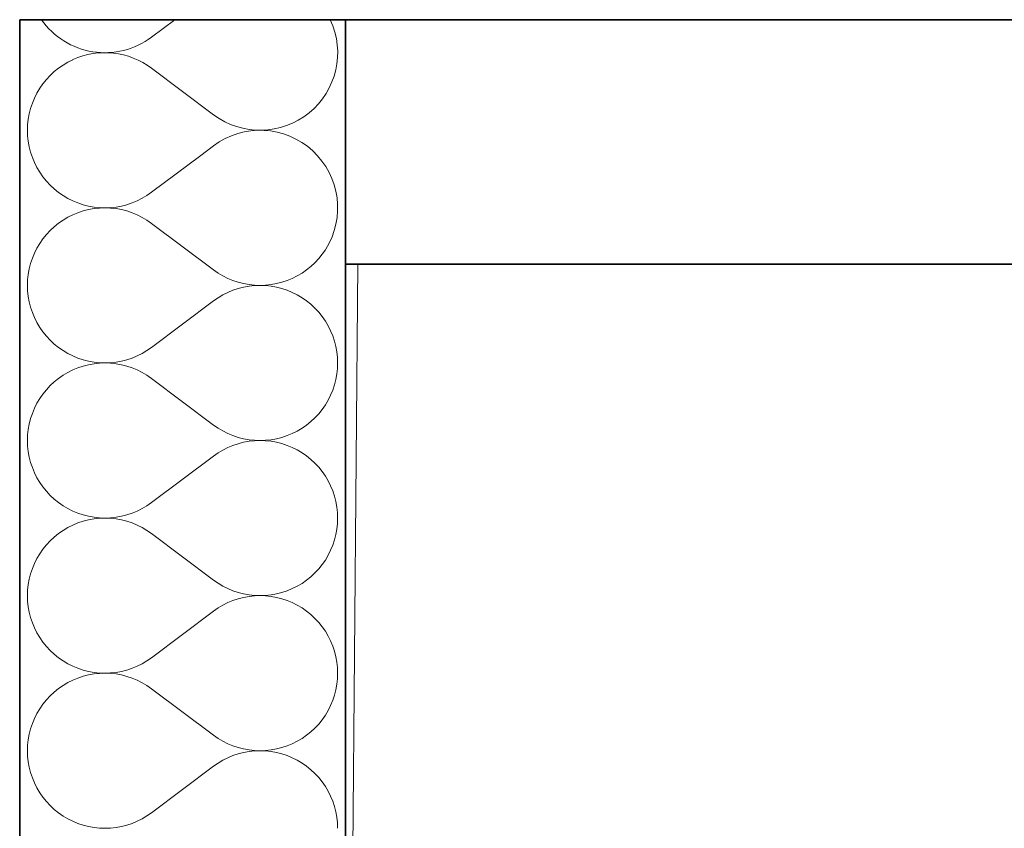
# Model space of a CAD drawing. Header units: millimetres. Extents: x -34676 to 172266, y 39940 to 476087.
# Tile 89 of 256: x 20168 to 20652, y 291246 to 291643. Entities that reach past the tile are written whole.
import ezdxf

# ---------------------------------------------------------------- set-up
doc = ezdxf.new("R2010")
doc.units = ezdxf.units.MM
doc.header["$MEASUREMENT"] = 0
for name, color, linetype in [('#podkład', 252, 'Continuous'), ('- A - ocieplenie', 7, 'Continuous'), ('Konstrukcja - Stropy', 7, 'Continuous'), ('Konstrukcja - Ściany zewnętrzne', 7, 'Continuous')]:
    doc.layers.add(name, color=color, linetype=linetype)

# ---------------------------------------------------------------- blocks, each defined once
blk = doc.blocks.new('UHYGFFFF')
at = {"layer": '- A - ocieplenie', "color": 252, "linetype": 'Continuous', "lineweight": 35, "ltscale": 100}
for p, q in [((19777.48, 397782.63), (19777.48, 396062.63)), ((19777.48, 397782.63), (19937.48, 397782.63)), ((19937.48, 397782.63), (19937.48, 397662.63)), ((19937.48, 397782.63), (19937.48, 397662.63)), ((20287.48, 397782.63), (19937.48, 397782.63)), ((19937.48, 396062.63), (19937.48, 397662.63)), ((19937.48, 397662.63), (20287.48, 397662.63))]:
    blk.add_line(p, q, dxfattribs=at)
at = {"layer": '- A - ocieplenie', "color": 252, "linetype": 'Continuous', "lineweight": 13, "ltscale": 100}
for p, q in [((19853.7, 397782.63), (19842.24, 397774.04)), ((19801.14, 397761.77), (19798.8, 397760.38)), ((19803.58, 397762.99), (19801.14, 397761.77)), ((19803.64, 397763.01), (19803.58, 397762.99)), ((19794.45, 397757.12), (19792.46, 397755.27)), ((19796.57, 397758.83), (19794.45, 397757.12)), ((19798.8, 397760.38), (19796.57, 397758.83)), ((19872.72, 397735.94), (19842.24, 397758.8)), ((19790.6, 397753.28), (19788.89, 397751.16)), ((19792.46, 397755.27), (19790.6, 397753.28)), ((19785.95, 397746.59), (19784.73, 397744.16)), ((19787.34, 397748.93), (19785.95, 397746.59)), ((19788.89, 397751.16), (19787.34, 397748.93)), ((19783.69, 397741.64), (19782.83, 397739.06)), ((19784.73, 397744.16), (19783.69, 397741.64)), ((19782.83, 397739.06), (19782.16, 397736.43)), ((19781.68, 397733.75), (19781.39, 397731.04)), ((19782.16, 397736.43), (19781.68, 397733.75)), ((19781.39, 397731.04), (19781.29, 397728.33)), ((19781.29, 397728.33), (19781.39, 397725.61)), ((19781.39, 397725.61), (19781.68, 397722.9)), ((19781.68, 397722.9), (19782.16, 397720.22)), ((19782.16, 397720.22), (19782.83, 397717.59)), ((19782.83, 397717.59), (19783.69, 397715.01)), ((19872.72, 397720.71), (19866.38, 397715.96)), ((19783.69, 397715.01), (19784.73, 397712.49)), ((19866.38, 397715.96), (19842.24, 397697.85)), ((19784.73, 397712.49), (19785.95, 397710.06)), ((19785.95, 397710.06), (19787.34, 397707.72)), ((19787.34, 397707.72), (19788.89, 397705.49)), ((19788.89, 397705.49), (19790.6, 397703.37)), ((19790.6, 397703.37), (19792.46, 397701.38)), ((19792.46, 397701.38), (19794.45, 397699.53)), ((19794.45, 397699.53), (19796.57, 397697.82)), ((19796.57, 397697.82), (19798.8, 397696.27)), ((19798.8, 397696.27), (19801.14, 397694.88)), ((19801.14, 397694.88), (19803.58, 397693.67)), ((19803.58, 397693.67), (19806.09, 397692.63)), ((19832.73, 397692.64), (19835.24, 397693.69)), ((19835.24, 397693.69), (19837.67, 397694.91)), ((19837.67, 397694.91), (19840.01, 397696.3)), ((19840.01, 397696.3), (19842.24, 397697.85)), ((19806.09, 397692.63), (19808.67, 397691.77)), ((19808.67, 397688.69), (19806.09, 397687.83)), ((19808.67, 397691.77), (19811.31, 397691.1)), ((19811.31, 397689.36), (19808.67, 397688.69)), ((19811.31, 397691.1), (19813.99, 397690.61)), ((19813.99, 397689.85), (19811.31, 397689.36)), ((19813.99, 397690.61), (19816.69, 397690.33)), ((19816.69, 397690.13), (19813.99, 397689.85)), ((19816.69, 397690.33), (19819.41, 397690.23)), ((19819.41, 397690.23), (19816.69, 397690.13)), ((19819.41, 397690.23), (19822.13, 397690.33)), ((19822.13, 397690.13), (19819.41, 397690.23)), ((19822.13, 397690.33), (19824.83, 397690.62)), ((19824.83, 397689.84), (19822.13, 397690.13)), ((19824.83, 397690.62), (19827.51, 397691.11)), ((19827.51, 397689.35), (19824.83, 397689.84)), ((19827.51, 397691.11), (19830.14, 397691.78)), ((19830.14, 397688.68), (19827.51, 397689.35)), ((19830.14, 397691.78), (19832.73, 397692.64)), ((19832.73, 397687.82), (19830.14, 397688.68)), ((19798.8, 397684.19), (19796.57, 397682.64)), ((19801.14, 397685.58), (19798.8, 397684.19)), ((19803.58, 397686.8), (19801.14, 397685.58)), ((19806.09, 397687.83), (19803.58, 397686.8)), ((19835.24, 397686.77), (19832.73, 397687.82)), ((19837.67, 397685.55), (19835.24, 397686.77)), ((19840.01, 397684.16), (19837.67, 397685.55)), ((19842.24, 397682.61), (19840.01, 397684.16)), ((19792.46, 397679.08), (19790.6, 397677.09)), ((19794.45, 397680.93), (19792.46, 397679.08)), ((19796.57, 397682.64), (19794.45, 397680.93)), ((19872.72, 397659.75), (19842.24, 397682.61)), ((19788.89, 397674.97), (19787.34, 397672.74)), ((19790.6, 397677.09), (19788.89, 397674.97)), ((19785.95, 397670.4), (19784.73, 397667.97)), ((19787.34, 397672.74), (19785.95, 397670.4)), ((19926.07, 397667.39), (19927.62, 397669.63)), ((19927.62, 397669.63), (19927.78, 397669.91)), ((19783.69, 397665.45), (19782.83, 397662.87)), ((19784.73, 397667.97), (19783.69, 397665.45)), ((19922.5, 397663.28), (19924.36, 397665.27)), ((19924.36, 397665.27), (19926.07, 397667.39)), ((19782.16, 397660.24), (19781.68, 397657.56)), ((19782.83, 397662.87), (19782.16, 397660.24)), ((19872.72, 397659.75), (19874.95, 397658.2)), ((19916.16, 397658.17), (19918.39, 397659.72)), ((19918.39, 397659.72), (19920.51, 397661.43)), ((19920.51, 397661.43), (19922.5, 397663.28)), ((19781.39, 397654.85), (19781.29, 397652.13)), ((19781.68, 397657.56), (19781.39, 397654.85)), ((19874.95, 397658.2), (19877.29, 397656.81)), ((19877.29, 397656.81), (19879.72, 397655.59)), ((19879.72, 397655.59), (19882.23, 397654.55)), ((19882.23, 397654.55), (19884.81, 397653.69)), ((19906.29, 397653.67), (19908.87, 397654.53)), ((19908.87, 397654.53), (19911.38, 397655.57)), ((19911.38, 397655.57), (19913.82, 397656.79)), ((19913.82, 397656.79), (19916.16, 397658.17)), ((19781.29, 397652.13), (19781.39, 397649.42)), ((19882.23, 397649.72), (19879.72, 397648.68)), ((19884.81, 397650.58), (19882.23, 397649.72)), ((19884.81, 397653.69), (19887.45, 397653.01)), ((19887.45, 397651.26), (19884.81, 397650.58)), ((19887.45, 397653.01), (19890.13, 397652.53)), ((19890.13, 397651.74), (19887.45, 397651.26)), ((19890.13, 397652.53), (19892.83, 397652.23)), ((19892.83, 397652.04), (19890.13, 397651.74)), ((19892.83, 397652.23), (19895.55, 397652.13)), ((19895.55, 397652.13), (19892.83, 397652.04)), ((19895.55, 397652.13), (19898.27, 397652.23)), ((19898.27, 397652.04), (19895.55, 397652.13)), ((19898.27, 397652.23), (19900.97, 397652.52)), ((19900.97, 397651.75), (19898.27, 397652.04)), ((19900.97, 397652.52), (19903.65, 397653)), ((19903.65, 397651.27), (19900.97, 397651.75)), ((19903.65, 397653), (19906.29, 397653.67)), ((19906.29, 397650.6), (19903.65, 397651.27)), ((19908.87, 397649.74), (19906.29, 397650.6)), ((19911.38, 397648.7), (19908.87, 397649.74)), ((19781.39, 397649.42), (19781.68, 397646.71)), ((19781.68, 397646.71), (19782.16, 397644.03)), ((19874.95, 397646.07), (19872.72, 397644.52)), ((19877.29, 397647.46), (19874.95, 397646.07)), ((19879.72, 397648.68), (19877.29, 397647.46)), ((19913.82, 397647.48), (19911.38, 397648.7)), ((19916.16, 397646.1), (19913.82, 397647.48)), ((19918.39, 397644.55), (19916.16, 397646.1)), ((19782.16, 397644.03), (19782.83, 397641.4)), ((19782.83, 397641.4), (19783.69, 397638.82)), ((19872.72, 397644.52), (19842.24, 397621.66)), ((19920.51, 397642.84), (19918.39, 397644.55)), ((19922.5, 397640.99), (19920.51, 397642.84)), ((19924.36, 397639), (19922.5, 397640.99)), ((19783.69, 397638.82), (19784.73, 397636.3)), ((19784.73, 397636.3), (19785.95, 397633.87)), ((19926.07, 397636.88), (19924.36, 397639)), ((19927.62, 397634.64), (19926.07, 397636.88)), ((19785.95, 397633.87), (19787.34, 397631.53)), ((19787.34, 397631.53), (19788.89, 397629.3)), ((19929.01, 397632.3), (19927.62, 397634.64)), ((19930.23, 397629.87), (19929.01, 397632.3)), ((19788.89, 397629.3), (19790.6, 397627.18)), ((19790.6, 397627.18), (19792.46, 397625.19)), ((19931.27, 397627.36), (19930.23, 397629.87)), ((19932.13, 397624.78), (19931.27, 397627.36)), ((19792.46, 397625.19), (19794.45, 397623.34)), ((19794.45, 397623.34), (19796.57, 397621.63)), ((19796.57, 397621.63), (19798.8, 397620.08)), ((19840.01, 397620.11), (19842.24, 397621.66)), ((19932.8, 397622.14), (19932.13, 397624.78)), ((19933.28, 397619.46), (19932.8, 397622.14)), ((19798.8, 397620.08), (19801.14, 397618.69)), ((19801.14, 397618.69), (19803.58, 397617.48)), ((19803.58, 397617.48), (19806.09, 397616.44)), ((19806.09, 397616.44), (19808.67, 397615.58)), ((19830.14, 397615.59), (19832.73, 397616.45)), ((19832.73, 397616.45), (19835.24, 397617.5)), ((19835.24, 397617.5), (19837.67, 397618.72)), ((19837.67, 397618.72), (19840.01, 397620.11)), ((19933.57, 397616.76), (19933.28, 397619.46)), ((19933.67, 397614.04), (19933.57, 397616.76)), ((19806.09, 397611.64), (19803.58, 397610.6)), ((19808.67, 397612.5), (19806.09, 397611.64)), ((19808.67, 397615.58), (19811.31, 397614.91)), ((19811.31, 397613.17), (19808.67, 397612.5)), ((19811.31, 397614.91), (19813.99, 397614.42)), ((19813.99, 397613.66), (19811.31, 397613.17)), ((19813.99, 397614.42), (19816.69, 397614.14)), ((19816.69, 397613.94), (19813.99, 397613.66)), ((19816.69, 397614.14), (19819.41, 397614.04)), ((19819.41, 397614.04), (19816.69, 397613.94)), ((19819.41, 397614.04), (19822.13, 397614.14)), ((19822.13, 397613.94), (19819.41, 397614.04)), ((19822.13, 397614.14), (19824.83, 397614.43)), ((19824.83, 397613.65), (19822.13, 397613.94)), ((19824.83, 397614.43), (19827.51, 397614.92)), ((19827.51, 397613.16), (19824.83, 397613.65)), ((19827.51, 397614.92), (19830.14, 397615.59)), ((19830.14, 397612.49), (19827.51, 397613.16)), ((19832.73, 397611.63), (19830.14, 397612.49)), ((19835.24, 397610.58), (19832.73, 397611.63)), ((19933.28, 397608.62), (19933.57, 397611.32)), ((19933.57, 397611.32), (19933.67, 397614.04)), ((19796.57, 397606.45), (19794.45, 397604.74)), ((19798.8, 397608), (19796.57, 397606.45)), ((19801.14, 397609.39), (19798.8, 397608)), ((19803.58, 397610.6), (19801.14, 397609.39)), ((19837.67, 397609.36), (19835.24, 397610.58)), ((19840.01, 397607.97), (19837.67, 397609.36)), ((19842.24, 397606.42), (19840.01, 397607.97)), ((19872.72, 397583.56), (19842.24, 397606.42)), ((19932.8, 397605.94), (19933.28, 397608.62)), ((19792.46, 397602.89), (19790.6, 397600.9)), ((19794.45, 397604.74), (19792.46, 397602.89)), ((19931.27, 397600.72), (19932.13, 397603.3)), ((19932.13, 397603.3), (19932.8, 397605.94)), ((19787.34, 397596.55), (19785.95, 397594.21)), ((19788.89, 397598.78), (19787.34, 397596.55)), ((19790.6, 397600.9), (19788.89, 397598.78)), ((19929.01, 397595.78), (19930.23, 397598.21)), ((19930.23, 397598.21), (19931.27, 397600.72)), ((19784.73, 397591.78), (19783.69, 397589.26)), ((19785.95, 397594.21), (19784.73, 397591.78)), ((19926.07, 397591.2), (19927.62, 397593.44)), ((19927.62, 397593.44), (19929.01, 397595.78)), ((19783.69, 397589.26), (19782.83, 397586.68)), ((19920.51, 397585.24), (19922.5, 397587.09)), ((19922.5, 397587.09), (19924.36, 397589.08)), ((19924.36, 397589.08), (19926.07, 397591.2)), ((19782.16, 397584.05), (19781.68, 397581.37)), ((19782.83, 397586.68), (19782.16, 397584.05)), ((19872.72, 397583.56), (19874.95, 397582.01)), ((19874.95, 397582.01), (19877.29, 397580.62)), ((19913.82, 397580.6), (19916.16, 397581.98)), ((19916.16, 397581.98), (19918.39, 397583.53)), ((19918.39, 397583.53), (19920.51, 397585.24)), ((19781.39, 397578.66), (19781.29, 397575.94)), ((19781.68, 397581.37), (19781.39, 397578.66)), ((19877.29, 397580.62), (19879.72, 397579.4)), ((19879.72, 397579.4), (19882.23, 397578.36)), ((19882.23, 397578.36), (19884.81, 397577.5)), ((19884.81, 397577.5), (19887.45, 397576.82)), ((19903.65, 397576.81), (19906.29, 397577.48)), ((19906.29, 397577.48), (19908.87, 397578.34)), ((19908.87, 397578.34), (19911.38, 397579.38)), ((19911.38, 397579.38), (19913.82, 397580.6)), ((19781.29, 397575.94), (19781.39, 397573.23)), ((19781.39, 397573.23), (19781.68, 397570.52)), ((19879.72, 397572.49), (19877.29, 397571.27)), ((19882.23, 397573.53), (19879.72, 397572.49)), ((19884.81, 397574.39), (19882.23, 397573.53)), ((19887.45, 397575.07), (19884.81, 397574.39)), ((19887.45, 397576.82), (19890.13, 397576.34)), ((19890.13, 397575.55), (19887.45, 397575.07)), ((19890.13, 397576.34), (19892.83, 397576.04)), ((19892.83, 397575.85), (19890.13, 397575.55)), ((19892.83, 397576.04), (19895.55, 397575.94)), ((19895.55, 397575.94), (19892.83, 397575.85)), ((19895.55, 397575.94), (19898.27, 397576.04)), ((19898.27, 397575.85), (19895.55, 397575.94)), ((19898.27, 397576.04), (19900.97, 397576.33)), ((19900.97, 397575.56), (19898.27, 397575.85)), ((19900.97, 397576.33), (19903.65, 397576.81)), ((19903.65, 397575.08), (19900.97, 397575.56)), ((19906.29, 397574.41), (19903.65, 397575.08)), ((19908.87, 397573.55), (19906.29, 397574.41)), ((19911.38, 397572.51), (19908.87, 397573.55)), ((19913.82, 397571.29), (19911.38, 397572.51)), ((19781.68, 397570.52), (19782.16, 397567.84)), ((19782.16, 397567.84), (19782.83, 397565.21)), ((19872.72, 397568.33), (19842.24, 397545.47)), ((19874.95, 397569.88), (19872.72, 397568.33)), ((19877.29, 397571.27), (19874.95, 397569.88)), ((19916.16, 397569.91), (19913.82, 397571.29)), ((19918.39, 397568.35), (19916.16, 397569.91)), ((19920.51, 397566.65), (19918.39, 397568.35)), ((19782.83, 397565.21), (19783.69, 397562.63)), ((19783.69, 397562.63), (19784.73, 397560.11)), ((19922.5, 397564.8), (19920.51, 397566.65)), ((19924.36, 397562.8), (19922.5, 397564.8)), ((19926.07, 397560.69), (19924.36, 397562.8)), ((19784.73, 397560.11), (19785.95, 397557.68)), ((19927.62, 397558.45), (19926.07, 397560.69)), ((19929.01, 397556.11), (19927.62, 397558.45)), ((19785.95, 397557.68), (19787.34, 397555.34)), ((19787.34, 397555.34), (19788.89, 397553.11)), ((19788.89, 397553.11), (19790.6, 397550.99)), ((19930.23, 397553.68), (19929.01, 397556.11)), ((19931.27, 397551.17), (19930.23, 397553.68)), ((19790.6, 397550.99), (19792.46, 397549)), ((19792.46, 397549), (19794.45, 397547.15)), ((19932.13, 397548.59), (19931.27, 397551.17)), ((19932.8, 397545.95), (19932.13, 397548.59)), ((19794.45, 397547.15), (19796.57, 397545.44)), ((19796.57, 397545.44), (19798.8, 397543.89)), ((19798.8, 397543.89), (19801.14, 397542.5)), ((19837.67, 397542.52), (19840.01, 397543.91)), ((19840.01, 397543.91), (19842.24, 397545.47)), ((19933.28, 397543.27), (19932.8, 397545.95)), ((19933.57, 397540.57), (19933.28, 397543.27)), ((19801.14, 397542.5), (19803.58, 397541.28)), ((19803.58, 397541.28), (19806.09, 397540.24)), ((19806.09, 397540.24), (19808.67, 397539.39)), ((19808.67, 397539.39), (19811.31, 397538.72)), ((19811.31, 397538.72), (19813.99, 397538.23)), ((19824.83, 397538.24), (19827.51, 397538.73)), ((19827.51, 397538.73), (19830.14, 397539.4)), ((19830.14, 397539.4), (19832.73, 397540.26)), ((19832.73, 397540.26), (19835.24, 397541.3)), ((19835.24, 397541.3), (19837.67, 397542.52)), ((19933.67, 397537.85), (19933.57, 397540.57)), ((19803.58, 397534.41), (19801.14, 397533.2)), ((19806.09, 397535.45), (19803.58, 397534.41)), ((19808.67, 397536.31), (19806.09, 397535.45)), ((19811.31, 397536.98), (19808.67, 397536.31)), ((19813.99, 397537.46), (19811.31, 397536.98)), ((19813.99, 397538.23), (19816.69, 397537.94)), ((19816.69, 397537.75), (19813.99, 397537.46)), ((19816.69, 397537.94), (19819.41, 397537.85)), ((19819.41, 397537.85), (19816.69, 397537.75)), ((19819.41, 397537.85), (19822.13, 397537.95)), ((19822.13, 397537.75), (19819.41, 397537.85)), ((19822.13, 397537.95), (19824.83, 397538.24)), ((19824.83, 397537.46), (19822.13, 397537.75)), ((19827.51, 397536.97), (19824.83, 397537.46)), ((19830.14, 397536.3), (19827.51, 397536.97)), ((19832.73, 397535.44), (19830.14, 397536.3)), ((19835.24, 397534.39), (19832.73, 397535.44)), ((19837.67, 397533.17), (19835.24, 397534.39)), ((19933.28, 397532.43), (19933.57, 397535.13)), ((19933.57, 397535.13), (19933.67, 397537.85)), ((19796.57, 397530.26), (19794.45, 397528.55)), ((19798.8, 397531.81), (19796.57, 397530.26)), ((19801.14, 397533.2), (19798.8, 397531.81)), ((19840.01, 397531.78), (19837.67, 397533.17)), ((19842.24, 397530.23), (19840.01, 397531.78)), ((19872.72, 397507.37), (19842.24, 397530.23)), ((19932.13, 397527.11), (19932.8, 397529.75)), ((19932.8, 397529.75), (19933.28, 397532.43)), ((19790.6, 397524.71), (19788.89, 397522.59)), ((19792.46, 397526.7), (19790.6, 397524.71)), ((19794.45, 397528.55), (19792.46, 397526.7)), ((19930.23, 397522.02), (19931.27, 397524.53)), ((19931.27, 397524.53), (19932.13, 397527.11)), ((19787.34, 397520.36), (19785.95, 397518.02)), ((19788.89, 397522.59), (19787.34, 397520.36)), ((19927.62, 397517.25), (19929.01, 397519.59)), ((19929.01, 397519.59), (19930.23, 397522.02)), ((19784.73, 397515.59), (19783.69, 397513.07)), ((19785.95, 397518.02), (19784.73, 397515.59)), ((19924.36, 397512.89), (19926.07, 397515.01)), ((19926.07, 397515.01), (19927.62, 397517.25)), ((19782.83, 397510.49), (19782.16, 397507.86)), ((19783.69, 397513.07), (19782.83, 397510.49)), ((19920.51, 397509.05), (19922.5, 397510.9)), ((19922.5, 397510.9), (19924.36, 397512.89)), ((19781.68, 397505.18), (19781.39, 397502.47)), ((19782.16, 397507.86), (19781.68, 397505.18)), ((19872.72, 397507.37), (19874.95, 397505.82)), ((19874.95, 397505.82), (19877.29, 397504.43)), ((19913.82, 397504.41), (19916.16, 397505.79)), ((19916.16, 397505.79), (19918.39, 397507.34)), ((19918.39, 397507.34), (19920.51, 397509.05)), ((19781.39, 397502.47), (19781.29, 397499.75)), ((19781.29, 397499.75), (19781.39, 397497.04)), ((19877.29, 397504.43), (19879.72, 397503.21)), ((19879.72, 397503.21), (19882.23, 397502.17)), ((19882.23, 397502.17), (19884.81, 397501.31)), ((19884.81, 397501.31), (19887.45, 397500.63)), ((19887.45, 397500.63), (19890.13, 397500.15)), ((19890.13, 397500.15), (19892.83, 397499.85)), ((19892.83, 397499.85), (19895.55, 397499.75)), ((19895.55, 397499.75), (19892.83, 397499.66)), ((19895.55, 397499.75), (19898.27, 397499.85)), ((19898.27, 397499.66), (19895.55, 397499.75)), ((19898.27, 397499.85), (19900.97, 397500.14)), ((19900.97, 397500.14), (19903.65, 397500.62)), ((19903.65, 397500.62), (19906.29, 397501.29)), ((19906.29, 397501.29), (19908.87, 397502.15)), ((19908.87, 397502.15), (19911.38, 397503.19)), ((19911.38, 397503.19), (19913.82, 397504.41)), ((19781.39, 397497.04), (19781.68, 397494.33)), ((19877.29, 397495.08), (19874.95, 397493.69)), ((19879.72, 397496.3), (19877.29, 397495.08)), ((19882.23, 397497.34), (19879.72, 397496.3)), ((19884.81, 397498.2), (19882.23, 397497.34)), ((19887.45, 397498.88), (19884.81, 397498.2)), ((19890.13, 397499.36), (19887.45, 397498.88)), ((19892.83, 397499.66), (19890.13, 397499.36)), ((19900.97, 397499.37), (19898.27, 397499.66)), ((19903.65, 397498.89), (19900.97, 397499.37)), ((19906.29, 397498.22), (19903.65, 397498.89)), ((19908.87, 397497.36), (19906.29, 397498.22)), ((19911.38, 397496.32), (19908.87, 397497.36)), ((19913.82, 397495.1), (19911.38, 397496.32)), ((19916.16, 397493.71), (19913.82, 397495.1)), ((19781.68, 397494.33), (19782.16, 397491.65)), ((19782.16, 397491.65), (19782.83, 397489.02)), ((19872.72, 397492.14), (19842.24, 397469.28)), ((19874.95, 397493.69), (19872.72, 397492.14)), ((19918.39, 397492.16), (19916.16, 397493.71)), ((19920.51, 397490.46), (19918.39, 397492.16)), ((19922.5, 397488.6), (19920.51, 397490.46)), ((19782.83, 397489.02), (19783.69, 397486.44)), ((19783.69, 397486.44), (19784.73, 397483.92)), ((19924.36, 397486.61), (19922.5, 397488.6)), ((19926.07, 397484.5), (19924.36, 397486.61)), ((19784.73, 397483.92), (19785.95, 397481.49)), ((19785.95, 397481.49), (19787.34, 397479.15)), ((19927.62, 397482.26), (19926.07, 397484.5)), ((19929.01, 397479.92), (19927.62, 397482.26)), ((19787.34, 397479.15), (19788.89, 397476.92)), ((19788.89, 397476.92), (19790.6, 397474.8)), ((19930.23, 397477.49), (19929.01, 397479.92)), ((19931.27, 397474.98), (19930.23, 397477.49)), ((19790.6, 397474.8), (19792.46, 397472.81)), ((19792.46, 397472.81), (19794.45, 397470.95)), ((19794.45, 397470.95), (19796.57, 397469.25)), ((19932.13, 397472.4), (19931.27, 397474.98)), ((19932.8, 397469.76), (19932.13, 397472.4)), ((19796.57, 397469.25), (19798.8, 397467.7)), ((19798.8, 397467.7), (19801.14, 397466.31)), ((19801.14, 397466.31), (19803.58, 397465.09)), ((19835.24, 397465.11), (19837.67, 397466.33)), ((19837.67, 397466.33), (19840.01, 397467.72)), ((19840.01, 397467.72), (19842.24, 397469.28)), ((19933.28, 397467.08), (19932.8, 397469.76)), ((19933.57, 397464.38), (19933.28, 397467.08)), ((19803.58, 397465.09), (19806.09, 397464.05)), ((19806.09, 397464.05), (19808.67, 397463.2)), ((19808.67, 397463.2), (19811.31, 397462.52)), ((19811.31, 397462.52), (19813.99, 397462.04)), ((19813.99, 397461.27), (19811.31, 397460.79)), ((19813.99, 397462.04), (19816.69, 397461.75)), ((19816.69, 397461.56), (19813.99, 397461.27)), ((19816.69, 397461.75), (19819.41, 397461.66)), ((19819.41, 397461.66), (19816.69, 397461.56)), ((19819.41, 397461.66), (19822.13, 397461.76)), ((19822.13, 397461.56), (19819.41, 397461.66)), ((19822.13, 397461.76), (19824.83, 397462.05)), ((19824.83, 397461.27), (19822.13, 397461.56)), ((19824.83, 397462.05), (19827.51, 397462.54)), ((19827.51, 397460.78), (19824.83, 397461.27)), ((19827.51, 397462.54), (19830.14, 397463.21)), ((19830.14, 397463.21), (19832.73, 397464.07)), ((19832.73, 397464.07), (19835.24, 397465.11)), ((19933.67, 397461.66), (19933.57, 397464.38)), ((19933.57, 397458.94), (19933.67, 397461.66)), ((19801.14, 397457.01), (19798.8, 397455.62)), ((19803.58, 397458.22), (19801.14, 397457.01)), ((19806.09, 397459.26), (19803.58, 397458.22)), ((19808.67, 397460.12), (19806.09, 397459.26)), ((19811.31, 397460.79), (19808.67, 397460.12)), ((19830.14, 397460.11), (19827.51, 397460.78)), ((19832.73, 397459.25), (19830.14, 397460.11)), ((19835.24, 397458.2), (19832.73, 397459.25)), ((19837.67, 397456.98), (19835.24, 397458.2)), ((19840.01, 397455.59), (19837.67, 397456.98)), ((19932.8, 397453.56), (19933.28, 397456.24)), ((19933.28, 397456.24), (19933.57, 397458.94)), ((19794.45, 397452.36), (19792.46, 397450.51)), ((19796.57, 397454.07), (19794.45, 397452.36)), ((19798.8, 397455.62), (19796.57, 397454.07)), ((19842.24, 397454.04), (19840.01, 397455.59)), ((19872.72, 397431.18), (19842.24, 397454.04)), ((19932.13, 397450.92), (19932.8, 397453.56)), ((19790.6, 397448.52), (19788.89, 397446.4)), ((19792.46, 397450.51), (19790.6, 397448.52)), ((19930.23, 397445.83), (19931.27, 397448.34)), ((19931.27, 397448.34), (19932.13, 397450.92)), ((19785.95, 397441.83), (19784.73, 397439.4)), ((19787.34, 397444.17), (19785.95, 397441.83)), ((19788.89, 397446.4), (19787.34, 397444.17)), ((19927.62, 397441.06), (19929.01, 397443.39)), ((19929.01, 397443.39), (19930.23, 397445.83)), ((19783.69, 397436.88), (19782.83, 397434.3)), ((19784.73, 397439.4), (19783.69, 397436.88)), ((19924.36, 397436.7), (19926.07, 397438.82)), ((19926.07, 397438.82), (19927.62, 397441.06)), ((19782.83, 397434.3), (19782.16, 397431.66)), ((19918.39, 397431.15), (19920.51, 397432.86)), ((19920.51, 397432.86), (19922.5, 397434.71)), ((19922.5, 397434.71), (19924.36, 397436.7)), ((19781.68, 397428.99), (19781.39, 397426.28)), ((19782.16, 397431.66), (19781.68, 397428.99)), ((19872.72, 397431.18), (19874.95, 397429.63)), ((19874.95, 397429.63), (19877.29, 397428.24)), ((19877.29, 397428.24), (19879.72, 397427.02)), ((19911.38, 397427), (19913.82, 397428.22)), ((19913.82, 397428.22), (19916.16, 397429.6)), ((19916.16, 397429.6), (19918.39, 397431.15)), ((19781.39, 397426.28), (19781.29, 397423.56)), ((19781.29, 397423.56), (19781.39, 397420.84)), ((19879.72, 397427.02), (19882.23, 397425.98)), ((19882.23, 397425.98), (19884.81, 397425.11)), ((19884.81, 397425.11), (19887.45, 397424.44)), ((19887.45, 397422.69), (19884.81, 397422.01)), ((19887.45, 397424.44), (19890.13, 397423.96)), ((19890.13, 397423.17), (19887.45, 397422.69)), ((19890.13, 397423.96), (19892.83, 397423.66)), ((19892.83, 397423.46), (19890.13, 397423.17)), ((19892.83, 397423.66), (19895.55, 397423.56)), ((19895.55, 397423.56), (19892.83, 397423.46)), ((19895.55, 397423.56), (19898.27, 397423.66)), ((19898.27, 397423.47), (19895.55, 397423.56)), ((19898.27, 397423.66), (19900.97, 397423.95)), ((19900.97, 397423.18), (19898.27, 397423.47)), ((19900.97, 397423.95), (19903.65, 397424.43)), ((19903.65, 397422.7), (19900.97, 397423.18)), ((19903.65, 397424.43), (19906.29, 397425.1)), ((19906.29, 397422.03), (19903.65, 397422.7)), ((19906.29, 397425.1), (19908.87, 397425.96)), ((19908.87, 397425.96), (19911.38, 397427)), ((19781.39, 397420.84), (19781.68, 397418.14)), ((19781.68, 397418.14), (19782.16, 397415.46)), ((19874.95, 397417.5), (19872.72, 397415.94)), ((19877.29, 397418.89), (19874.95, 397417.5)), ((19879.72, 397420.11), (19877.29, 397418.89)), ((19882.23, 397421.15), (19879.72, 397420.11)), ((19884.81, 397422.01), (19882.23, 397421.15)), ((19908.87, 397421.17), (19906.29, 397422.03)), ((19911.38, 397420.13), (19908.87, 397421.17)), ((19913.82, 397418.91), (19911.38, 397420.13)), ((19916.16, 397417.52), (19913.82, 397418.91)), ((19918.39, 397415.97), (19916.16, 397417.52)), ((19782.16, 397415.46), (19782.83, 397412.83)), ((19782.83, 397412.83), (19783.69, 397410.25)), ((19872.72, 397415.94), (19842.24, 397393.09)), ((19920.51, 397414.27), (19918.39, 397415.97)), ((19922.5, 397412.41), (19920.51, 397414.27)), ((19783.69, 397410.25), (19784.73, 397407.73)), ((19924.36, 397410.42), (19922.5, 397412.41)), ((19926.07, 397408.31), (19924.36, 397410.42)), ((19927.62, 397406.07), (19926.07, 397408.31)), ((19784.73, 397407.73), (19785.95, 397405.3)), ((19785.95, 397405.3), (19787.34, 397402.96)), ((19929.01, 397403.73), (19927.62, 397406.07)), ((19930.23, 397401.3), (19929.01, 397403.73)), ((19787.34, 397402.96), (19788.89, 397400.73)), ((19788.89, 397400.73), (19790.6, 397398.61)), ((19790.6, 397398.61), (19792.46, 397396.62)), ((19931.27, 397398.79), (19930.23, 397401.3)), ((19932.13, 397396.21), (19931.27, 397398.79)), ((19792.46, 397396.62), (19794.45, 397394.76)), ((19794.45, 397394.76), (19796.57, 397393.06)), ((19932.8, 397393.57), (19932.13, 397396.21)), ((19933.28, 397390.89), (19932.8, 397393.57)), ((19796.57, 397393.06), (19798.8, 397391.51)), ((19798.8, 397391.51), (19801.14, 397390.12)), ((19801.14, 397390.12), (19803.58, 397388.9)), ((19803.58, 397388.9), (19806.09, 397387.86)), ((19832.73, 397387.88), (19835.24, 397388.92)), ((19835.24, 397388.92), (19837.67, 397390.14)), ((19837.67, 397390.14), (19840.01, 397391.53)), ((19840.01, 397391.53), (19842.24, 397393.09)), ((19933.57, 397388.19), (19933.28, 397390.89)), ((19806.09, 397387.86), (19808.67, 397387.01)), ((19808.67, 397387.01), (19811.31, 397386.33)), ((19811.31, 397386.33), (19813.99, 397385.85)), ((19813.99, 397385.85), (19816.69, 397385.56)), ((19816.69, 397385.56), (19819.41, 397385.47)), ((19819.41, 397385.47), (19822.13, 397385.57)), ((19822.13, 397385.57), (19824.83, 397385.86)), ((19824.83, 397385.86), (19827.51, 397386.34)), ((19827.51, 397386.34), (19830.14, 397387.02)), ((19830.14, 397387.02), (19832.73, 397387.88)), ((19933.67, 397385.47), (19933.57, 397388.19))]:
    blk.add_line(p, q, dxfattribs=at)
for centre, start, end in [((19819.38, 397804.52), 215.0606, 306.8699), ((19895.58, 397766.42), 233.1301, 25.186), ((19819.38, 397728.33), 53.1301, 114.4155), ((19895.58, 397690.23), 327.7444, 126.8699)]:
    blk.add_arc(centre, 38.1, start, end, dxfattribs=at)
at = {"layer": 'Konstrukcja - Stropy', "color": 252, "linetype": 'Continuous', "lineweight": 13, "ltscale": 100}
for p, q in [((19943.64, 397662.63), (19926.75, 395770.14)), ((22773.32, 397662.63), (19943.64, 397662.63))]:
    blk.add_line(p, q, dxfattribs=at)
at = {"layer": 'Konstrukcja - Ściany zewnętrzne', "color": 252, "linetype": 'Continuous', "lineweight": 35, "ltscale": 100}
for p, q in [((20287.48, 397662.63), (19937.48, 397662.63)), ((19937.48, 397662.63), (19937.48, 397532.63))]:
    blk.add_line(p, q, dxfattribs=at)

msp = doc.modelspace()

# ---------------------------------------------------------------- block references
at = {"layer": '#podkład'}
msp.add_blockref('UHYGFFFF', (390.91, -106139.89), dxfattribs=at)

doc.saveas('drawing.dxf')
